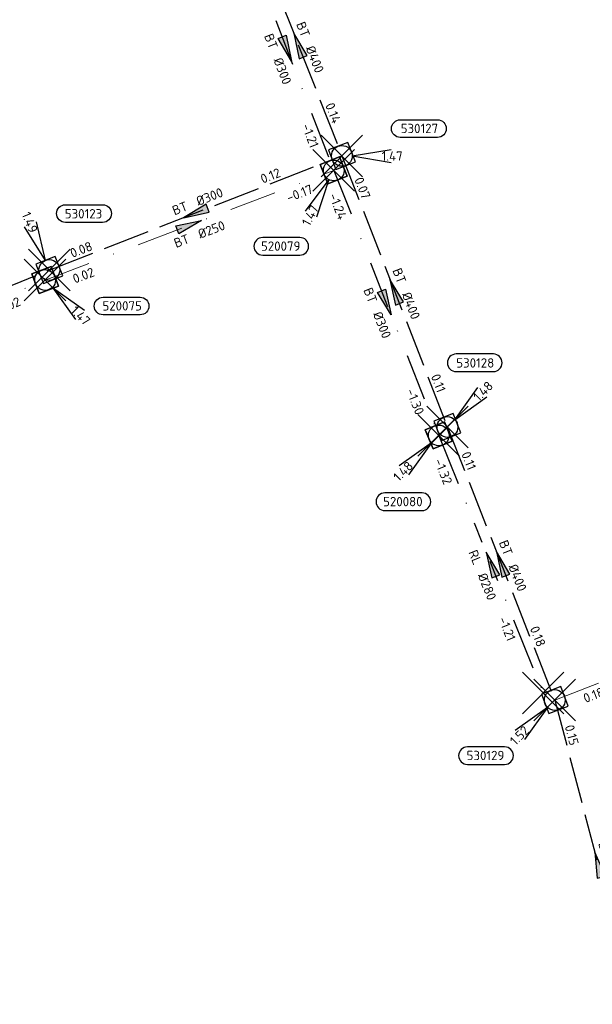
# Model space of a CAD drawing. Header units: metres. Extents: x 153343 to 157271, y 461673 to 467005.
# Tile 44 of 191: x 154381 to 154464, y 464303 to 464445. Entities that reach past the tile are written whole.
import ezdxf
from ezdxf.enums import TextEntityAlignment as Align

# ---------------------------------------------------------------- set-up
doc = ezdxf.new("R2010")
doc.units = ezdxf.units.M
doc.header["$LTSCALE"] = 0.75
doc.header["$PDMODE"] = 3
doc.header["$PDSIZE"] = 3
for name, pattern in [('RI-HWA_BETON', [11.4, 9, -2.4]), ('RI-RELINEN', [38, 10, -4, 0, -4, 4, -4, 4, -4, 0, -4]), ('RI-VWA_BETON', [19, 9, -5, 0, -5])]:
    doc.linetypes.add(name, pattern=pattern)
doc.layers.get('0').update_dxf_attribs({"lineweight": 25})
doc.layers.get('defpoints').update_dxf_attribs({"lineweight": 25})
for name, color, linetype in [('B-OI-RI-HWA_PUTNUMMER-S @ 0.75', 151, 'Continuous'), ('B-OI-RI-HWA_TRANSPORTLEIDING_BETON_300-G', 151, 'RI-HWA_BETON'), ('B-OI-RI-HWA_TRANSPORTLEIDING_BETON_400-G', 151, 'RI-HWA_BETON'), ('B-OI-RI-VWA_PUTNUMMER-S @ 0.75', 33, 'Continuous'), ('B-OI-RI-VWA_TRANSPORTLEIDING_B+RELINED_280-G', 33, 'RI-RELINEN'), ('B-OI-RI-VWA_TRANSPORTLEIDING_BETON_300-G', 33, 'RI-VWA_BETON')]:
    doc.layers.add(name, color=color, linetype=linetype)
for name, color, linetype, lineweight in [('B-OI-RI-HWA_RIOOLPUT_INSPECTIEPUT-S', 151, 'Continuous', 25), ('B-OI-RI-HWA_STROOMRICHTING-S @ 0.75', 151, 'Continuous', 25), ('B-OI-RI-HWA_TRANSPORTLEIDING_BETON_250-G', 151, 'RI-HWA_BETON', 18), ('B-OI-RI-VWA_RIOOLPUT_INSPECTIEPUT_BETON-S', 33, 'Continuous', 25), ('B-OI-RI-VWA_STROOMRICHTING-S @ 0.75', 33, 'Continuous', 25), ('B-OI-RI-VWA_TRANSPORTLEIDING_BETON_250-G', 33, 'RI-VWA_BETON', 18)]:
    doc.layers.add(name, color=color, linetype=linetype, lineweight=lineweight)
doc.layers.add('inspectieput', color=7, linetype='Continuous', plot=False)
doc.styles.add('NLCS-ISO', font='isocpeur.ttf')

# ---------------------------------------------------------------- blocks, each defined once
blk = doc.blocks.new('*U1416')
at = {"ltscale": 0.1}
blk.add_hatch(color=256, dxfattribs=at).paths.add_polyline_path([(-2.5, 0), (2.5, -0.83), (2.5, 0.83)])
at = {"ltscale": 0.1, "flags": 128}
blk.add_lwpolyline([(-2.5, 0), (2.5, -0.83), (2.5, 0.83)], close=True, dxfattribs=at)
at = {"ltscale": 0.1, "style": 'NLCS-ISO'}
for tag, p in [('BOBL', (-11.92, -3.24)), ('MAT', (-1, -3.74))]:
    blk.add_attdef(tag, text='', height=1.8, dxfattribs=at).set_placement(p, align=Align.BOTTOM_RIGHT)
for tag, p in [('DIA', (1, -3.74)), ('BOBR', (10.98, -3.24))]:
    blk.add_attdef(tag, text='', height=1.8, dxfattribs=at).set_placement(p, align=Align.BOTTOM_LEFT)
at = {"layer": 'defpoints', "ltscale": 0.1, "style": 'NLCS-ISO', "flags": 1}
blk.add_attdef('JVA', text='', height=1.8, dxfattribs=at).set_placement((0, -1), align=Align.TOP_CENTER)
blk = doc.blocks.new('*U1409')
at = {"ltscale": 0.1}
blk.add_hatch(color=256, dxfattribs=at).paths.add_polyline_path([(-2.5, 0), (2.5, -0.83), (2.5, 0.83)])
at = {"ltscale": 0.1, "flags": 128}
blk.add_lwpolyline([(-2.5, 0), (2.5, -0.83), (2.5, 0.83)], close=True, dxfattribs=at)
at = {"ltscale": 0.1, "style": 'NLCS-ISO'}
for tag, p in [('BOBL', (-23.4, 0)), ('MAT', (-1, 0.5))]:
    blk.add_attdef(tag, text='', height=1.8, dxfattribs=at).set_placement(p, align=Align.BOTTOM_RIGHT)
for tag, p in [('DIA', (1, 0.5)), ('BOBR', (22.45, -0.01))]:
    blk.add_attdef(tag, text='', height=1.8, dxfattribs=at).set_placement(p, align=Align.BOTTOM_LEFT)
at = {"layer": 'defpoints', "ltscale": 0.1, "style": 'NLCS-ISO', "flags": 1}
blk.add_attdef('JVA', text='', height=1.8, dxfattribs=at).set_placement((0, -1), align=Align.TOP_CENTER)
blk = doc.blocks.new('*U1410')
at = {"ltscale": 0.1}
blk.add_hatch(color=256, dxfattribs=at).paths.add_polyline_path([(-2.5, 0), (2.5, -0.83), (2.5, 0.83)])
at = {"ltscale": 0.1, "flags": 128}
blk.add_lwpolyline([(-2.5, 0), (2.5, -0.83), (2.5, 0.83)], close=True, dxfattribs=at)
at = {"ltscale": 0.1, "style": 'NLCS-ISO'}
for tag, p in [('BOBL', (-18.88, 0)), ('MAT', (-1, 0.5))]:
    blk.add_attdef(tag, text='', height=1.8, dxfattribs=at).set_placement(p, align=Align.BOTTOM_RIGHT)
for tag, p in [('DIA', (1, 0.5)), ('BOBR', (13.62, 0))]:
    blk.add_attdef(tag, text='', height=1.8, dxfattribs=at).set_placement(p, align=Align.BOTTOM_LEFT)
at = {"layer": 'defpoints', "ltscale": 0.1, "style": 'NLCS-ISO', "flags": 1}
blk.add_attdef('JVA', text='', height=1.8, dxfattribs=at).set_placement((0, -1), align=Align.TOP_CENTER)
blk = doc.blocks.new('*U1396')
at = {"ltscale": 0.1}
blk.add_hatch(color=256, dxfattribs=at).paths.add_polyline_path([(-2.5, 0), (2.5, -0.83), (2.5, 0.83)])
at = {"ltscale": 0.1, "flags": 128}
blk.add_lwpolyline([(-2.5, 0), (2.5, -0.83), (2.5, 0.83)], close=True, dxfattribs=at)
at = {"ltscale": 0.1, "style": 'NLCS-ISO'}
for tag, p in [('BOBL', (-18.65, 0)), ('MAT', (-1, 0.5))]:
    blk.add_attdef(tag, text='', height=1.8, dxfattribs=at).set_placement(p, align=Align.BOTTOM_RIGHT)
for tag, p in [('DIA', (1, 0.5)), ('BOBR', (17.71, 0))]:
    blk.add_attdef(tag, text='', height=1.8, dxfattribs=at).set_placement(p, align=Align.BOTTOM_LEFT)
at = {"layer": 'defpoints', "ltscale": 0.1, "style": 'NLCS-ISO', "flags": 1}
blk.add_attdef('JVA', text='', height=1.8, dxfattribs=at).set_placement((0, -1), align=Align.TOP_CENTER)
blk = doc.blocks.new('*U1405')
at = {"ltscale": 0.1}
blk.add_hatch(color=256, dxfattribs=at).paths.add_polyline_path([(-2.5, 0), (2.5, -0.83), (2.5, 0.83)])
at = {"ltscale": 0.1, "flags": 128}
blk.add_lwpolyline([(-2.5, 0), (2.5, -0.83), (2.5, 0.83)], close=True, dxfattribs=at)
at = {"ltscale": 0.1, "style": 'NLCS-ISO'}
for tag, p in [('BOBL', (-13.55, 0)), ('MAT', (-1, 0.5))]:
    blk.add_attdef(tag, text='', height=1.8, dxfattribs=at).set_placement(p, align=Align.BOTTOM_RIGHT)
for tag, p in [('DIA', (1, 0.5)), ('BOBR', (12.6, 0))]:
    blk.add_attdef(tag, text='', height=1.8, dxfattribs=at).set_placement(p, align=Align.BOTTOM_LEFT)
at = {"layer": 'defpoints', "ltscale": 0.1, "style": 'NLCS-ISO', "flags": 1}
blk.add_attdef('JVA', text='', height=1.8, dxfattribs=at).set_placement((0, -1), align=Align.TOP_CENTER)
blk = doc.blocks.new('*U1408')
at = {"ltscale": 0.1}
blk.add_hatch(color=256, dxfattribs=at).paths.add_polyline_path([(-2.5, 0), (2.5, -0.83), (2.5, 0.83)])
at = {"ltscale": 0.1, "flags": 128}
blk.add_lwpolyline([(-2.5, 0), (2.5, -0.83), (2.5, 0.83)], close=True, dxfattribs=at)
at = {"ltscale": 0.1, "style": 'NLCS-ISO'}
for tag, p in [('BOBL', (-20.88, 0)), ('MAT', (-1, 0.5))]:
    blk.add_attdef(tag, text='', height=1.8, dxfattribs=at).set_placement(p, align=Align.BOTTOM_RIGHT)
for tag, p in [('DIA', (1, 0.5)), ('BOBR', (14.09, 0))]:
    blk.add_attdef(tag, text='', height=1.8, dxfattribs=at).set_placement(p, align=Align.BOTTOM_LEFT)
at = {"layer": 'defpoints', "ltscale": 0.1, "style": 'NLCS-ISO', "flags": 1}
blk.add_attdef('JVA', text='', height=1.8, dxfattribs=at).set_placement((0, -1), align=Align.TOP_CENTER)
blk = doc.blocks.new('*U1353')
at = {"ltscale": 0.1}
blk.add_hatch(color=256, dxfattribs=at).paths.add_polyline_path([(2.5, 0), (-2.5, -0.83), (-2.5, 0.83)])
at = {"ltscale": 0.1, "flags": 128}
blk.add_lwpolyline([(2.5, 0), (-2.5, -0.83), (-2.5, 0.83)], close=True, dxfattribs=at)
at = {"ltscale": 0.1, "style": 'NLCS-ISO'}
for tag, p in [('BOBL', (-18.13, 0)), ('MAT', (-1, 0.5))]:
    blk.add_attdef(tag, text='', height=1.8, dxfattribs=at).set_placement(p, align=Align.BOTTOM_RIGHT)
for tag, p in [('DIA', (1, 0.5)), ('BOBR', (17.18, 0))]:
    blk.add_attdef(tag, text='', height=1.8, dxfattribs=at).set_placement(p, align=Align.BOTTOM_LEFT)
at = {"layer": 'defpoints', "ltscale": 0.1, "style": 'NLCS-ISO', "flags": 1}
blk.add_attdef('JVA', text='', height=1.8, dxfattribs=at).set_placement((0, -1), align=Align.TOP_CENTER)
blk = doc.blocks.new('*U1241')
at = {"ltscale": 0.1}
blk.add_hatch(color=256, dxfattribs=at).paths.add_polyline_path([(-2.5, 0), (2.5, -0.83), (2.5, 0.83)])
at = {"ltscale": 0.1, "flags": 128}
blk.add_lwpolyline([(-2.5, 0), (2.5, -0.83), (2.5, 0.83)], close=True, dxfattribs=at)
at = {"ltscale": 0.1, "style": 'NLCS-ISO'}
for tag, p in [('BOBL', (-17.41, -3.24)), ('MAT', (-1, -3.74))]:
    blk.add_attdef(tag, text='', height=1.8, dxfattribs=at).set_placement(p, align=Align.BOTTOM_RIGHT)
for tag, p in [('DIA', (1, -3.74)), ('BOBR', (10.27, -3.23))]:
    blk.add_attdef(tag, text='', height=1.8, dxfattribs=at).set_placement(p, align=Align.BOTTOM_LEFT)
at = {"layer": 'defpoints', "ltscale": 0.1, "style": 'NLCS-ISO', "flags": 1}
blk.add_attdef('JVA', text='', height=1.8, dxfattribs=at).set_placement((0, -1), align=Align.TOP_CENTER)
blk = doc.blocks.new('*U1242')
at = {"ltscale": 0.1}
blk.add_hatch(color=256, dxfattribs=at).paths.add_polyline_path([(2.5, 0), (-2.5, -0.83), (-2.5, 0.83)])
at = {"ltscale": 0.1, "flags": 128}
blk.add_lwpolyline([(2.5, 0), (-2.5, -0.83), (-2.5, 0.83)], close=True, dxfattribs=at)
at = {"ltscale": 0.1, "style": 'NLCS-ISO'}
for tag, p in [('BOBL', (-18.08, -3.24)), ('MAT', (-1, -3.74))]:
    blk.add_attdef(tag, text='', height=1.8, dxfattribs=at).set_placement(p, align=Align.BOTTOM_RIGHT)
for tag, p in [('DIA', (1, -3.74)), ('BOBR', (17.13, -3.24))]:
    blk.add_attdef(tag, text='', height=1.8, dxfattribs=at).set_placement(p, align=Align.BOTTOM_LEFT)
at = {"layer": 'defpoints', "ltscale": 0.1, "style": 'NLCS-ISO', "flags": 1}
blk.add_attdef('JVA', text='', height=1.8, dxfattribs=at).set_placement((0, -1), align=Align.TOP_CENTER)
blk = doc.blocks.new('*U1234')
at = {"ltscale": 0.1}
blk.add_hatch(color=256, dxfattribs=at).paths.add_polyline_path([(2.5, 0), (-2.5, -0.83), (-2.5, 0.83)])
at = {"ltscale": 0.1, "flags": 128}
blk.add_lwpolyline([(2.5, 0), (-2.5, -0.83), (-2.5, 0.83)], close=True, dxfattribs=at)
at = {"ltscale": 0.1, "style": 'NLCS-ISO'}
for tag, p in [('BOBL', (-15.7, -3.24)), ('MAT', (-1, -3.74))]:
    blk.add_attdef(tag, text='', height=1.8, dxfattribs=at).set_placement(p, align=Align.BOTTOM_RIGHT)
for tag, p in [('DIA', (1, -3.74)), ('BOBR', (14.76, -3.24))]:
    blk.add_attdef(tag, text='', height=1.8, dxfattribs=at).set_placement(p, align=Align.BOTTOM_LEFT)
at = {"layer": 'defpoints', "ltscale": 0.1, "style": 'NLCS-ISO', "flags": 1}
blk.add_attdef('JVA', text='', height=1.8, dxfattribs=at).set_placement((0, -1), align=Align.TOP_CENTER)
blk = doc.blocks.new('*U1231')
at = {"ltscale": 0.1}
blk.add_hatch(color=256, dxfattribs=at).paths.add_polyline_path([(2.5, 0), (-2.5, -0.83), (-2.5, 0.83)])
at = {"ltscale": 0.1, "flags": 128}
blk.add_lwpolyline([(2.5, 0), (-2.5, -0.83), (-2.5, 0.83)], close=True, dxfattribs=at)
at = {"ltscale": 0.1, "style": 'NLCS-ISO'}
for tag, p in [('BOBL', (-20.37, -3.24)), ('MAT', (-1, -3.74))]:
    blk.add_attdef(tag, text='', height=1.8, dxfattribs=at).set_placement(p, align=Align.BOTTOM_RIGHT)
for tag, p in [('DIA', (1, -3.74)), ('BOBR', (19.43, -3.23))]:
    blk.add_attdef(tag, text='', height=1.8, dxfattribs=at).set_placement(p, align=Align.BOTTOM_LEFT)
at = {"layer": 'defpoints', "ltscale": 0.1, "style": 'NLCS-ISO', "flags": 1}
blk.add_attdef('JVA', text='', height=1.8, dxfattribs=at).set_placement((0, -1), align=Align.TOP_CENTER)
blk = doc.blocks.new('*U1232')
at = {"ltscale": 0.1}
blk.add_hatch(color=256, dxfattribs=at).paths.add_polyline_path([(2.5, 0), (-2.5, -0.83), (-2.5, 0.83)])
at = {"ltscale": 0.1, "flags": 128}
blk.add_lwpolyline([(2.5, 0), (-2.5, -0.83), (-2.5, 0.83)], close=True, dxfattribs=at)
at = {"ltscale": 0.1, "style": 'NLCS-ISO'}
for tag, p in [('BOBL', (-18.9, -3.24)), ('MAT', (-1, -3.74))]:
    blk.add_attdef(tag, text='', height=1.8, dxfattribs=at).set_placement(p, align=Align.BOTTOM_RIGHT)
for tag, p in [('DIA', (1, -3.74)), ('BOBR', (17.95, -3.24))]:
    blk.add_attdef(tag, text='', height=1.8, dxfattribs=at).set_placement(p, align=Align.BOTTOM_LEFT)
at = {"layer": 'defpoints', "ltscale": 0.1, "style": 'NLCS-ISO', "flags": 1}
blk.add_attdef('JVA', text='', height=1.8, dxfattribs=at).set_placement((0, -1), align=Align.TOP_CENTER)
blk = doc.blocks.new('B-SRI-PUT_HWA-SO')
at = {"lineweight": -3, "flags": 128}
blk.add_lwpolyline([(-2, -2), (2, -2), (2, 2), (-2, 2)], close=True, dxfattribs=at)
at = {"lineweight": -3}
blk.add_circle((0, 0), 2, dxfattribs=at)
blk = doc.blocks.new('*U241')
for q in [(-7.6, -5.83), (-5.83, -7.6)]:
    blk.add_line((-1.41, -1.41), q)
blk.add_lwpolyline([(-16.81, -12.39), (-9.65, -12.39, 1), (-9.65, -9.01), (-16.81, -9.01, 1)], format="xyb", close=True)
at = {"ltscale": 0.1, "style": 'NLCS-ISO'}
blk.add_attdef('PUTHGT', text='', height=1.8, rotation=45, dxfattribs=at).set_placement((-8.44, -8.48), align=Align.MIDDLE_LEFT)
blk.add_attdef('PUTNR', text='', height=1.8, dxfattribs=at).set_placement((-13.33, -8.87), align=Align.MIDDLE_CENTER)
blk = doc.blocks.new('*U781')
for q in [(5.83, 7.6), (7.6, 5.83)]:
    blk.add_line((1.41, 1.41), q)
blk.add_lwpolyline([(8.83, 14.05), (1.67, 14.05, 1), (1.67, 10.67), (8.83, 10.67, 1)], format="xyb", close=True)
at = {"ltscale": 0.1, "style": 'NLCS-ISO'}
blk.add_attdef('PUTNR', text='', height=1.8, dxfattribs=at).set_placement((5.35, 12.33), align=Align.MIDDLE_CENTER)
blk.add_attdef('PUTHGT', text='', height=1.8, rotation=45, dxfattribs=at).set_placement((5.39, 5.43), align=Align.MIDDLE_LEFT)
blk = doc.blocks.new('*U775')
for q in [(9.5, 1.25), (9.5, -1.25)]:
    blk.add_line((2, 0), q)
blk.add_lwpolyline([(18.4, 3.55), (11.24, 3.55, -1), (11.24, 6.94), (18.4, 6.94, -1)], format="xyb", close=True)
at = {"ltscale": 0.1, "style": 'NLCS-ISO'}
blk.add_attdef('PUTNR', text='', height=1.8, dxfattribs=at).set_placement((14.92, 7.08), align=Align.MIDDLE_CENTER)
blk.add_attdef('PUTHGT', text='', height=1.8, dxfattribs=at).set_placement((7.65, -0.03), align=Align.MIDDLE_LEFT)
blk = doc.blocks.new('*U776')
for q in [(-4.78, 8.3), (-2.47, 9.26)]:
    blk.add_line((-0.76, 1.85), q)
blk.add_lwpolyline([(3.1, 12.56), (10.25, 12.56, -1), (10.25, 9.17), (3.1, 9.17, -1)], format="xyb", close=True)
at = {"ltscale": 0.1, "style": 'NLCS-ISO'}
blk.add_attdef('PUTNR', text='', height=1.8, dxfattribs=at).set_placement((6.57, 10.83), align=Align.MIDDLE_CENTER)
blk.add_attdef('PUTHGT', text='', height=1.8, rotation=292.4418, dxfattribs=at).set_placement((-4.54, 11.07), align=Align.MIDDLE_LEFT)
blk = doc.blocks.new('*U690')
for q in [(-7.6, -5.83), (-5.83, -7.6)]:
    blk.add_line((-1.41, -1.41), q)
blk.add_lwpolyline([(-10.38, -14.45), (-3.22, -14.45, 1), (-3.22, -11.07), (-10.38, -11.07, 1)], format="xyb", close=True)
at = {"ltscale": 0.1, "style": 'NLCS-ISO'}
blk.add_attdef('PUTHGT', text='', height=1.8, rotation=45, dxfattribs=at).set_placement((-8.44, -8.48), align=Align.MIDDLE_LEFT)
blk.add_attdef('PUTNR', text='', height=1.8, dxfattribs=at).set_placement((-6.9, -10.93), align=Align.MIDDLE_CENTER)
blk = doc.blocks.new('*U681')
for q in [(-5.53, -7.82), (-3.32, -8.99)]:
    blk.add_line((-0.93, -1.77), q)
blk.add_lwpolyline([(-13.68, -16.28), (-6.53, -16.28, 1), (-6.53, -12.9), (-13.68, -12.9, 1)], format="xyb", close=True)
at = {"ltscale": 0.1, "style": 'NLCS-ISO'}
blk.add_attdef('PUTHGT', text='', height=1.8, rotation=62.2241, dxfattribs=at).set_placement((-5.55, -10.6), align=Align.MIDDLE_LEFT)
blk.add_attdef('PUTNR', text='', height=1.8, dxfattribs=at).set_placement((-10.21, -12.76), align=Align.MIDDLE_CENTER)
blk = doc.blocks.new('*U682')
for q in [(5.83, -7.6), (7.6, -5.83)]:
    blk.add_line((1.41, -1.41), q)
blk.add_lwpolyline([(18.3, -6.7), (11.15, -6.7, -1), (11.15, -3.31), (18.3, -3.31, -1)], format="xyb", close=True)
at = {"ltscale": 0.1, "style": 'NLCS-ISO'}
blk.add_attdef('PUTNR', text='', height=1.8, dxfattribs=at).set_placement((14.83, -3.17), align=Align.MIDDLE_CENTER)
blk.add_attdef('PUTHGT', text='', height=1.8, rotation=315, dxfattribs=at).set_placement((5.39, -5.43), align=Align.MIDDLE_LEFT)
blk = doc.blocks.new('B-SRI-PUT_VWA-SO')
at = {"flags": 128}
blk.add_lwpolyline([(-2, 2), (2, 2), (2, -2), (-2, -2)], close=True, dxfattribs=at)
at = {"lineweight": -3, "flags": 128}
blk.add_lwpolyline([(2, -2), (2, 2), (-2, 2), (-2, -2)], close=True, dxfattribs=at)
at = {"lineweight": -3}
blk.add_circle((0, 0), 2, dxfattribs=at)

msp = doc.modelspace()

# ---------------------------------------------------------------- linework, layer by layer
at = {"layer": 'B-OI-RI-HWA_TRANSPORTLEIDING_BETON_250-G', "transparency": 33554610}
msp.add_line((154458.57, 464346.46), (154488.33, 464357.92), dxfattribs=at)
at = {"layer": 'B-OI-RI-HWA_TRANSPORTLEIDING_BETON_300-G', "transparency": 33554610}
for p, q in [((154385.61, 464408.5), (154427.84, 464424.97)), ((154345.69, 464392.35), (154385.61, 464408.5))]:
    msp.add_line(p, q, dxfattribs=at)
at = {"layer": 'B-OI-RI-HWA_TRANSPORTLEIDING_BETON_400-G', "transparency": 33554610}
for p, q in [((154415.29, 464456.92), (154427.84, 464424.97)), ((154427.84, 464424.97), (154443.08, 464385.85)), ((154443.08, 464385.85), (154458.57, 464346.46)), ((154458.57, 464346.46), (154471.08, 464298.98))]:
    msp.add_line(p, q, dxfattribs=at)
at = {"layer": 'B-OI-RI-VWA_TRANSPORTLEIDING_B+RELINED_280-G', "transparency": 33554610}
msp.add_line((154441.82, 464384.64), (154456.89, 464347.46), dxfattribs=at)
at = {"layer": 'B-OI-RI-VWA_TRANSPORTLEIDING_BETON_250-G', "transparency": 33554610}
for p, q in [((154385, 464407.06), (154426.67, 464422.87)), ((154345.95, 464390.66), (154385, 464407.06))]:
    msp.add_line(p, q, dxfattribs=at)
at = {"layer": 'B-OI-RI-VWA_TRANSPORTLEIDING_BETON_300-G', "transparency": 33554610}
for p, q in [((154413.11, 464457.9), (154426.67, 464422.87)), ((154426.67, 464422.87), (154441.82, 464384.64))]:
    msp.add_line(p, q, dxfattribs=at)
at = {"layer": 'inspectieput', "color": 0, "transparency": 33554610}
for p in [(154427.84, 464424.97), (154426.67, 464422.87), (154385.61, 464408.5), (154385, 464407.06), (154443.08, 464385.85), (154441.82, 464384.64), (154456.89, 464347.46), (154458.57, 464346.46)]:
    msp.add_point(p, dxfattribs=at)

# ---------------------------------------------------------------- block references
at = {"layer": 'B-OI-RI-HWA_PUTNUMMER-S @ 0.75', "color": 0, "transparency": 33554610}
ref = msp.add_blockref('*U775', (154427.84, 464424.97), dxfattribs=dict(at, xscale=0.75, yscale=0.75, zscale=0.75))
ref.add_attrib('PUTNR', '530127', dxfattribs={"layer": '0', "ltscale": 0.1, "height": 1.35, "style": 'NLCS-ISO'}).set_placement((154439.03, 464428.93), align=Align.MIDDLE_CENTER)
ref.add_attrib('PUTHGT', '1.47', dxfattribs={"layer": '0', "ltscale": 0.1, "height": 1.35, "style": 'NLCS-ISO'}).set_placement((154433.58, 464424.95), align=Align.MIDDLE_LEFT)
at = {"layer": 'B-OI-RI-HWA_PUTNUMMER-S @ 0.75', "color": 0, "transparency": 33554610, "xscale": 0.75, "yscale": 0.75, "zscale": 0.75}
for name, p, values in [('*U776', (154385.61, 464408.5), {'PUTNR': '530123', 'PUTHGT': '1.49'}), ('*U781', (154443.08, 464385.85), {'PUTNR': '530128', 'PUTHGT': '1.48'})]:
    msp.add_blockref(name, p, dxfattribs=at).add_auto_attribs(values)
at = {"layer": 'B-OI-RI-HWA_PUTNUMMER-S @ 0.75', "color": 0, "transparency": 33554610}
ref = msp.add_blockref('*U241', (154458.57, 464346.46), dxfattribs=dict(at, xscale=0.75, yscale=0.75, zscale=0.75))
ref.add_attrib('PUTNR', '530129', dxfattribs={"layer": '0', "ltscale": 0.1, "height": 1.35, "style": 'NLCS-ISO'}).set_placement((154448.57, 464338.46), align=Align.MIDDLE_CENTER)
ref.add_attrib('PUTHGT', '1.52', dxfattribs={"layer": '0', "ltscale": 0.1, "height": 1.35, "rotation": 45, "style": 'NLCS-ISO'}).set_placement((154452.43, 464340.29), align=Align.MIDDLE_LEFT)
at = {"layer": 'B-OI-RI-HWA_RIOOLPUT_INSPECTIEPUT-S', "transparency": 33554610, "xscale": 0.75, "yscale": 0.75, "zscale": 0.75}
for p, rotation in [((154427.84, 464424.97), 291.2844233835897), ((154385.61, 464408.5), 21.30613690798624), ((154443.08, 464385.85), 291.4670852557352), ((154458.57, 464346.46), 21.06072962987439)]:
    msp.add_blockref('B-SRI-PUT_HWA-SO', p, dxfattribs=dict(at, rotation=rotation))
at = {"layer": 'B-OI-RI-HWA_STROOMRICHTING-S @ 0.75', "color": 0, "transparency": 33554610, "xscale": 0.75, "yscale": 0.75, "zscale": 0.75}
for name, p, rotation, values in [('*U1405', (154421.57, 464440.95), 291.4449621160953, {'MAT': 'BT', 'DIA': '%%c400', 'BOBL': '0.03', 'BOBR': '0.14'}), ('*U1408', (154406.72, 464416.73), 21.30613690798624, {'MAT': 'BT', 'DIA': '%%c300', 'BOBL': '0.08', 'BOBR': '0.12'}), ('*U1396', (154435.46, 464405.41), 291.2844233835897, {'MAT': 'BT', 'DIA': '%%c400', 'BOBL': '0.07', 'BOBR': '0.11'}), ('*U1410', (154450.83, 464366.16), 291.4670852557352, {'MAT': 'BT', 'DIA': '%%c400', 'BOBL': '0.11', 'BOBR': '0.18'}), ('*U1416', (154473.45, 464352.19), 21.06072962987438, {'MAT': 'BT', 'DIA': '%%c250', 'BOBL': '0.18', 'BOBR': '0.21'}), ('*U1409', (154464.83, 464322.72), 284.760787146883, {'MAT': 'BT', 'DIA': '%%c400', 'BOBL': '0.15', 'BOBR': '0.28'}), ('*U1353', (154373.77, 464307.16), 299.1721323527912, {'MAT': 'BT', 'DIA': '%%c300', 'BOBL': '-0.54', 'BOBR': '-0.55'})]:
    msp.add_blockref(name, p, dxfattribs=dict(at, rotation=rotation)).add_auto_attribs(values)
at = {"layer": 'B-OI-RI-VWA_PUTNUMMER-S @ 0.75', "color": 0, "transparency": 33554610}
ref = msp.add_blockref('*U681', (154426.67, 464422.87), dxfattribs=dict(at, xscale=0.75, yscale=0.75, zscale=0.75))
ref.add_attrib('PUTNR', '520079', dxfattribs={"layer": '0', "ltscale": 0.1, "height": 1.35, "style": 'NLCS-ISO'}).set_placement((154419.01, 464411.95), align=Align.MIDDLE_CENTER)
ref.add_attrib('PUTHGT', '1.47', dxfattribs={"layer": '0', "ltscale": 0.1, "height": 1.35, "rotation": 62.2241, "style": 'NLCS-ISO'}).set_placement((154422.57, 464415.04), align=Align.MIDDLE_LEFT)
ref = msp.add_blockref('*U682', (154385, 464407.06), dxfattribs=dict(at, xscale=0.75, yscale=0.75, zscale=0.75))
ref.add_attrib('PUTNR', '520075', dxfattribs={"layer": '0', "ltscale": 0.1, "height": 1.35, "style": 'NLCS-ISO'}).set_placement((154396.12, 464403.33), align=Align.MIDDLE_CENTER)
ref.add_attrib('PUTHGT', '1.47', dxfattribs={"layer": '0', "ltscale": 0.1, "height": 1.35, "rotation": 315, "style": 'NLCS-ISO'}).set_placement((154389.04, 464402.99), align=Align.MIDDLE_LEFT)
ref = msp.add_blockref('*U690', (154441.82, 464384.64), dxfattribs=dict(at, xscale=0.75, yscale=0.75, zscale=0.75))
ref.add_attrib('PUTNR', '520080', dxfattribs={"layer": '0', "ltscale": 0.1, "height": 1.35, "style": 'NLCS-ISO'}).set_placement((154436.64, 464375.09), align=Align.MIDDLE_CENTER)
ref.add_attrib('PUTHGT', '1.48', dxfattribs={"layer": '0', "ltscale": 0.1, "height": 1.35, "rotation": 45, "style": 'NLCS-ISO'}).set_placement((154435.58, 464378.37), align=Align.MIDDLE_LEFT)
at = {"layer": 'B-OI-RI-VWA_RIOOLPUT_INSPECTIEPUT_BETON-S', "transparency": 33554610, "xscale": 0.75, "yscale": 0.75, "zscale": 0.75}
for p, rotation in [((154426.67, 464422.87), 291.6177117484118), ((154385, 464407.06), 20.77722848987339), ((154441.82, 464384.64), 292.0639646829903)]:
    msp.add_blockref('B-SRI-PUT_VWA-SO', p, dxfattribs=dict(at, rotation=rotation))
at = {"layer": 'B-OI-RI-VWA_STROOMRICHTING-S @ 0.75', "color": 0, "transparency": 33554610, "xscale": 0.75, "yscale": 0.75, "zscale": 0.75}
for name, p, rotation, values in [('*U1234', (154419.89, 464440.39), 291.161259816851, {'MAT': 'BT', 'DIA': '%%c300', 'BOBL': '-1.15', 'BOBR': '-1.21'}), ('*U1231', (154405.83, 464414.97), 20.77722848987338, {'MAT': 'BT', 'DIA': '%%c250', 'BOBL': '0.02', 'BOBR': '-0.17'}), ('*U1242', (154434.24, 464403.76), 291.6177117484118, {'MAT': 'BT', 'DIA': '%%c300', 'BOBL': '-1.24', 'BOBR': '-1.30'}), ('*U1232', (154365.48, 464398.86), 22.78115848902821, {'MAT': 'BT', 'DIA': '%%c250', 'BOBL': '0.15', 'BOBR': '0.02'}), ('*U1241', (154449.36, 464366.05), 292.0639646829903, {'MAT': 'RL', 'DIA': '%%c280', 'BOBL': '-1.32', 'BOBR': '-1.21'})]:
    msp.add_blockref(name, p, dxfattribs=dict(at, rotation=rotation)).add_auto_attribs(values)

doc.saveas('drawing.dxf')
